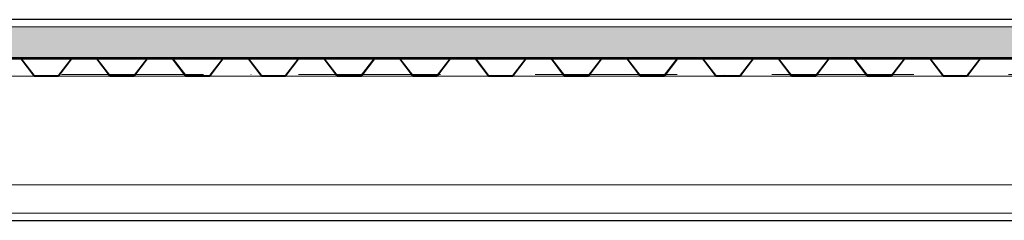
# Model space of a CAD drawing. Header units: millimetres. Extents: x 200776 to 378340, y -23587 to 19113.
# Tile 41 of 61: x 285469 to 287549, y 4675 to 5100. Entities that reach past the tile are written whole.
import ezdxf

# ---------------------------------------------------------------- set-up
doc = ezdxf.new("R2010")
doc.units = ezdxf.units.MM
doc.linetypes.add('Čerchovaná 3mm', pattern=[500, 300, -100, 0, -100])
for name, color, linetype, lineweight in [('CA_NEVHRA1', 3, 'Čerchovaná 3mm', 13), ('CA_PODLAHA', 1, 'Continuous', 25), ('CA_PODLAHA25', 7, 'Continuous', 13), ('CA_POHHRA18', 9, 'Continuous', 9), ('CA_REZY', 1, 'Continuous', 25), ('CA_SRAFY', 9, 'Continuous', 25), ('CA_ZARIZPRED', 8, 'Continuous', 13)]:
    doc.layers.add(name, color=color, linetype=linetype, lineweight=lineweight)

# ---------------------------------------------------------------- blocks, each defined once
blk = doc.blocks.new('ocelová kce final - 11542_003_OK-HALA_TaO-2_ET_AciS_2025-05-29_upr_dwg-2597525-Řez 1 - vestavek V9')
at = {"layer": 'CA_REZY'}
for p, q in [((289409.9999999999, 5099.999999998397), (274064.9999999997, 5099.999999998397)), ((274064.9999999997, 5018.999999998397), (289409.9999999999, 5018.999999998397)), ((285581.1483442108, 5018.999999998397), (285468.8969932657, 5018.999999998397)), ((285471.1995378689, 5016.71378417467), (285497.9420164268, 4981.644068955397)), ((285498.8004621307, 4982.286215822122), (285472.0579835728, 5017.355931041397)), ((285472.0587839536, 5017.356530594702), (285498.8012573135, 4982.286822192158)), ((285551.1987366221, 4982.286814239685), (285577.9412226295, 5017.356539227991)), ((285577.9420164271, 5017.355931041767), (285551.1995378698, 4982.286215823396)), ((285552.0579835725, 4981.644068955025), (285578.8004621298, 5016.713784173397)), ((285624.9999999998, 5018.999999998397), (285581.1928566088, 5018.999999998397)), ((285581.1928566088, 5017.927999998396), (285624.9999999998, 5017.927999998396)), ((285628.8071433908, 5018.999999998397), (285584.9999999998, 5018.999999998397)), ((285584.9999999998, 5018.999999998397), (285584.9999999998, 5017.927999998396)), ((285584.9999999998, 5017.927999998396), (285628.8071433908, 5017.927999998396)), ((285624.9999999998, 5017.927999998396), (285624.9999999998, 5018.999999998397)), ((285741.1483442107, 5018.999999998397), (285628.8969932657, 5018.999999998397)), ((285631.199537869, 5016.71378417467), (285657.9420164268, 4981.644068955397)), ((285658.8004621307, 4982.286215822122), (285632.0579835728, 5017.355931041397)), ((285632.0587839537, 5017.356530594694), (285658.8012573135, 4982.286822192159)), ((285711.1987366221, 4982.286814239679), (285737.9412226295, 5017.356539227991)), ((285737.9420164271, 5017.355931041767), (285711.1995378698, 4982.286215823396)), ((285712.0579835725, 4981.644068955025), (285738.8004621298, 5016.713784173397)), ((285788.8071433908, 5018.999999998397), (285741.1928566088, 5018.999999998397)), ((285741.1928566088, 5017.927999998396), (285788.8071433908, 5017.927999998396)), ((285901.1483442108, 5018.999999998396), (285788.8969932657, 5018.999999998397)), ((285791.199537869, 5016.71378417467), (285817.9420164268, 4981.644068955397)), ((285818.8004621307, 4982.286215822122), (285792.0579835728, 5017.355931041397)), ((285792.0587839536, 5017.356530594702), (285818.8012573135, 4982.286822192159)), ((285871.1987418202, 4982.286821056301), (285897.9412212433, 5017.356537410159)), ((285897.9420164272, 5017.355931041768), (285871.1995378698, 4982.286215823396)), ((285872.0579835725, 4981.644068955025), (285898.8004621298, 5016.713784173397)), ((285948.8071433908, 5018.999999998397), (285901.1928566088, 5018.999999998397)), ((285901.1928566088, 5017.927999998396), (285948.8071433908, 5017.927999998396)), ((286061.1483442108, 5018.999999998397), (285948.8969932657, 5018.999999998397)), ((285951.199537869, 5016.71378417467), (285977.9420164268, 4981.644068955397)), ((285978.8004621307, 4982.286215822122), (285952.0579835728, 5017.355931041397)), ((285952.0587839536, 5017.356530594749), (285978.8012573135, 4982.286822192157)), ((286031.1987366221, 4982.286814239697), (286057.9412224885, 5017.356539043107)), ((286057.9420164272, 5017.355931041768), (286031.1995378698, 4982.286215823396)), ((286032.0579835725, 4981.644068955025), (286058.8004621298, 5016.713784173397)), ((286108.8071433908, 5018.999999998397), (286061.1928566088, 5018.999999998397)), ((286061.1928566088, 5017.927999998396), (286108.8071433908, 5017.927999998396)), ((286221.1483442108, 5018.999999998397), (286108.8969932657, 5018.999999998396)), ((286111.199537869, 5016.71378417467), (286137.9420164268, 4981.644068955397)), ((286138.8004621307, 4982.286215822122), (286112.0579835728, 5017.355931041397)), ((286112.0587839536, 5017.356530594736), (286138.8012573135, 4982.286822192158)), ((286191.1987366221, 4982.286814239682), (286217.9412212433, 5017.356537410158)), ((286217.9420164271, 5017.355931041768), (286191.1995378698, 4982.286215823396)), ((286192.0579835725, 4981.644068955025), (286218.8004621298, 5016.713784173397)), ((286268.8071433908, 5018.999999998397), (286221.1928566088, 5018.999999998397)), ((286221.1928566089, 5017.927999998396), (286268.8071433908, 5017.927999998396)), ((286381.1483442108, 5018.999999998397), (286268.8969932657, 5018.999999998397)), ((286271.199537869, 5016.71378417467), (286297.9420164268, 4981.644068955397)), ((286298.8004621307, 4982.286215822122), (286272.0579835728, 5017.355931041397)), ((286272.0587839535, 5017.356530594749), (286298.8012573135, 4982.286822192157)), ((286351.1987366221, 4982.286814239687), (286377.9412227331, 5017.356539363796)), ((286377.9420164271, 5017.355931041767), (286351.1995378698, 4982.286215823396)), ((286352.0579835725, 4981.644068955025), (286378.8004621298, 5016.713784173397)), ((286428.8071433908, 5018.999999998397), (286381.1928566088, 5018.999999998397)), ((286381.1928566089, 5017.927999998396), (286428.8071433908, 5017.927999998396)), ((286541.1483442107, 5018.999999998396), (286428.8969932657, 5018.999999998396)), ((286431.1995378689, 5016.71378417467), (286457.9420164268, 4981.644068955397)), ((286458.8004621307, 4982.286215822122), (286432.0579835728, 5017.355931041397)), ((286432.0587839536, 5017.356530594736), (286458.8012573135, 4982.286822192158)), ((286511.1987418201, 4982.286821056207), (286537.9412223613, 5017.356538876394)), ((286537.9420164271, 5017.355931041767), (286511.1995378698, 4982.286215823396)), ((286512.0579835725, 4981.644068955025), (286538.8004621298, 5016.713784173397)), ((286584.9999999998, 5018.999999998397), (286541.1928566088, 5018.999999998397)), ((286541.1928566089, 5017.927999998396), (286584.9999999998, 5017.927999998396)), ((286588.8071433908, 5018.999999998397), (286544.9999999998, 5018.999999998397)), ((286544.9999999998, 5018.999999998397), (286544.9999999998, 5017.927999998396)), ((286544.9999999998, 5017.927999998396), (286588.8071433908, 5017.927999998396)), ((286584.9999999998, 5017.927999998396), (286584.9999999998, 5018.999999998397)), ((286701.1483442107, 5018.999999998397), (286588.8969932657, 5018.999999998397)), ((286591.1995378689, 5016.71378417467), (286617.9420164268, 4981.644068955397)), ((286618.8004621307, 4982.286215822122), (286592.0579835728, 5017.355931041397)), ((286592.0587839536, 5017.356530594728), (286618.8012573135, 4982.286822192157)), ((286671.1987366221, 4982.286814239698), (286697.9412224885, 5017.356539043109)), ((286697.9420164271, 5017.355931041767), (286671.1995378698, 4982.286215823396)), ((286672.0579835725, 4981.644068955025), (286698.8004621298, 5016.713784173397)), ((286748.8071433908, 5018.999999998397), (286701.1928566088, 5018.999999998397)), ((286701.1928566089, 5017.927999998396), (286748.8071433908, 5017.927999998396)), ((286861.1483442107, 5018.999999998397), (286748.8969932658, 5018.999999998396)), ((286751.1995378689, 5016.71378417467), (286777.9420164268, 4981.644068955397)), ((286778.8004621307, 4982.286215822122), (286752.0579835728, 5017.355931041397)), ((286752.0587839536, 5017.356530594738), (286778.8012573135, 4982.286822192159)), ((286831.1987366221, 4982.286814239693), (286857.9412212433, 5017.356537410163)), ((286857.9420164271, 5017.355931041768), (286831.1995378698, 4982.286215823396)), ((286832.0579835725, 4981.644068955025), (286858.8004621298, 5016.713784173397)), ((286908.8071433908, 5018.999999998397), (286861.1928566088, 5018.999999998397)), ((286861.1928566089, 5017.927999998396), (286908.8071433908, 5017.927999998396)), ((287021.1483442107, 5018.999999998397), (286908.8969932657, 5018.999999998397)), ((286911.1995378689, 5016.71378417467), (286937.9420164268, 4981.644068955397)), ((286938.8004621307, 4982.286215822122), (286912.0579835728, 5017.355931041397)), ((286912.0587839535, 5017.35653059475), (286938.8012573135, 4982.286822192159)), ((286991.1987366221, 4982.286814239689), (287017.9412227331, 5017.356539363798)), ((287017.9420164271, 5017.355931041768), (286991.1995378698, 4982.286215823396)), ((286992.0579835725, 4981.644068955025), (287018.8004621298, 5016.713784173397)), ((287068.8071433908, 5018.999999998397), (287021.1928566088, 5018.999999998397)), ((287021.1928566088, 5017.927999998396), (287068.8071433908, 5017.927999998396)), ((287181.1483442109, 5018.999999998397), (287068.8969932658, 5018.999999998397)), ((287071.1995378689, 5016.71378417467), (287097.9420164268, 4981.644068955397)), ((287098.8004621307, 4982.286215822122), (287072.0579835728, 5017.355931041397)), ((287072.0587839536, 5017.356530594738), (287098.8012573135, 4982.286822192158)), ((287151.1987418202, 4982.286821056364), (287177.9412233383, 5017.356540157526)), ((287177.9420164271, 5017.355931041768), (287151.1995378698, 4982.286215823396)), ((287152.0579835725, 4981.644068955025), (287178.8004621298, 5016.713784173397)), ((287228.8071433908, 5018.999999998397), (287181.1928566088, 5018.999999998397)), ((287181.1928566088, 5017.927999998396), (287228.8071433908, 5017.927999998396)), ((287341.1483442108, 5018.999999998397), (287228.8969932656, 5018.999999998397)), ((287231.1995378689, 5016.71378417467), (287257.9420164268, 4981.644068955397)), ((287258.8004621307, 4982.286215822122), (287232.0579835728, 5017.355931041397)), ((287232.0587839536, 5017.356530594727), (287258.8012573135, 4982.286822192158)), ((287311.1987366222, 4982.286814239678), (287337.9412224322, 5017.35653896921)), ((287337.9420164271, 5017.355931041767), (287311.1995378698, 4982.286215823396)), ((287312.0579835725, 4981.644068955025), (287338.8004621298, 5016.713784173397)), ((287388.8071433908, 5018.999999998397), (287341.1928566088, 5018.999999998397)), ((287341.1928566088, 5017.927999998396), (287388.8071433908, 5017.927999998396)), ((287501.1483442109, 5018.999999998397), (287388.8969932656, 5018.999999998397)), ((287391.1995378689, 5016.71378417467), (287417.9420164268, 4981.644068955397)), ((287418.8004621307, 4982.286215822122), (287392.0579835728, 5017.355931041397)), ((287392.0587839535, 5017.35653059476), (287418.8012581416, 4982.286821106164)), ((287471.1987366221, 4982.2868142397), (287497.941223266, 5017.356540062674)), ((287497.9420164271, 5017.355931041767), (287471.1995378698, 4982.286215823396)), ((287472.0579835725, 4981.644068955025), (287498.8004621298, 5016.713784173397)), ((287544.9999999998, 5018.999999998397), (287501.1928566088, 5018.999999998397)), ((287501.1928566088, 5017.927999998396), (287544.9999999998, 5017.927999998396)), ((287548.8071433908, 5018.999999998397), (287504.9999999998, 5018.999999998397)), ((287504.9999999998, 5018.999999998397), (287504.9999999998, 5017.927999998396)), ((287504.9999999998, 5017.927999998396), (287548.8071433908, 5017.927999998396)), ((287544.9999999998, 5017.927999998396), (287544.9999999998, 5018.999999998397)), ((285548.8071433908, 4981.071999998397), (285501.1928566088, 4981.071999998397)), ((285501.1928566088, 4979.999999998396), (285548.8071433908, 4979.999999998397)), ((285501.1928666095, 4981.072999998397), (285548.8071447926, 4981.072999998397)), ((285708.8071433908, 4981.071999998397), (285661.1928566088, 4981.071999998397)), ((285661.1928566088, 4979.999999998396), (285708.8071433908, 4979.999999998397)), ((285661.1928666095, 4981.072999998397), (285708.8071447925, 4981.072999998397)), ((285868.8071433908, 4981.071999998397), (285821.1928566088, 4981.071999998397)), ((285821.1928566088, 4979.999999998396), (285868.8071433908, 4979.999999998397)), ((285821.1928666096, 4981.072999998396), (285868.8071348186, 4981.072999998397)), ((286028.8071433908, 4981.071999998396), (285981.1928566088, 4981.071999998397)), ((285981.1928566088, 4979.999999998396), (286028.8071433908, 4979.999999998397)), ((285981.1928666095, 4981.072999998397), (286028.8071445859, 4981.072999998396)), ((286188.8071433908, 4981.071999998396), (286141.1928566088, 4981.071999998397)), ((286141.1928566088, 4979.999999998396), (286188.8071433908, 4979.999999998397)), ((286141.1928666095, 4981.072999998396), (286188.8071445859, 4981.072999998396)), ((286348.8071433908, 4981.071999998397), (286301.1928566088, 4981.071999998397)), ((286301.1928566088, 4979.999999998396), (286348.8071433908, 4979.999999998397)), ((286301.1928666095, 4981.072999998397), (286348.8071445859, 4981.072999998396)), ((286508.8071433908, 4981.071999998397), (286461.1928566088, 4981.071999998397)), ((286461.1928566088, 4979.999999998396), (286508.8071433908, 4979.999999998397)), ((286461.1928666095, 4981.072999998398), (286508.8071348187, 4981.072999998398)), ((286668.8071433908, 4981.071999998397), (286621.1928566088, 4981.071999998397)), ((286621.1928566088, 4979.999999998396), (286668.8071433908, 4979.999999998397)), ((286621.1928666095, 4981.072999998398), (286668.8071445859, 4981.072999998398)), ((286828.8071433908, 4981.071999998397), (286781.1928566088, 4981.071999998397)), ((286781.1928566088, 4979.999999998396), (286828.8071433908, 4979.999999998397)), ((286781.1928666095, 4981.072999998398), (286828.8071445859, 4981.072999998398)), ((286988.8071433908, 4981.071999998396), (286941.1928566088, 4981.071999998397)), ((286941.1928566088, 4979.999999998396), (286988.8071433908, 4979.999999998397)), ((286941.1928666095, 4981.072999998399), (286988.8071445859, 4981.072999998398)), ((287148.8071433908, 4981.071999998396), (287101.1928566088, 4981.071999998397)), ((287101.1928566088, 4979.999999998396), (287148.8071433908, 4979.999999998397)), ((287101.1928666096, 4981.072999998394), (287148.8071348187, 4981.072999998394)), ((287308.8071433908, 4981.071999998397), (287261.1928566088, 4981.071999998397)), ((287261.1928566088, 4979.999999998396), (287308.8071433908, 4979.999999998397)), ((287261.1928666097, 4981.072999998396), (287308.8071445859, 4981.072999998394)), ((287468.8071433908, 4981.071999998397), (287421.1928566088, 4981.071999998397)), ((287421.1928566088, 4979.999999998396), (287468.8071433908, 4979.999999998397)), ((287421.1928666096, 4981.072999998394), (287468.8071445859, 4981.072999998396))]:
    blk.add_line(p, q, dxfattribs=at)
for centre, radius, start, end in [((285468.8071433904, 5014.963999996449), 4.036000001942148, 36.34520984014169, 89.9999999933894), ((285468.8071433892, 5014.963999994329), 2.96400000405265, 36.18153253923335, 90), ((285468.8071433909, 5014.96399999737), 4.037000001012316, 36.34533149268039, 88.7246857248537), ((285581.2644783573, 5014.822381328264), 4.179232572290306, 91.59236247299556, 142.6725672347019), ((285581.1928566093, 5014.963999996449), 4.036000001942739, 90, 143.6547901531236), ((285581.1928566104, 5014.963999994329), 2.964000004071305, 90.00000003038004, 143.8184674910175), ((285628.8071433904, 5014.963999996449), 4.036000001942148, 36.34520984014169, 89.9999999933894), ((285628.8071433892, 5014.963999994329), 2.964000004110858, 36.18153253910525, 90), ((285628.8071433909, 5014.963999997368), 4.037000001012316, 36.34533149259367, 88.7246857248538), ((285741.2644783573, 5014.822381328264), 4.179232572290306, 91.59236247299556, 142.6725672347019), ((285741.1928566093, 5014.963999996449), 4.036000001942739, 90, 143.6547901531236), ((285741.1928566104, 5014.963999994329), 2.964000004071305, 90.00000003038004, 143.8184674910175), ((285788.8071433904, 5014.963999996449), 4.036000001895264, 36.34520984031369, 89.9999999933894), ((285788.8071433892, 5014.963999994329), 2.964000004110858, 36.18153253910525, 90), ((285788.8071433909, 5014.96399999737), 4.037000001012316, 36.34533149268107, 88.72468572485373), ((285901.2644783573, 5014.822381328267), 4.179232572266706, 91.59236247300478, 142.6725985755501), ((285901.1928566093, 5014.963999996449), 4.036000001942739, 90, 143.6547901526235), ((285901.1928566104, 5014.963999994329), 2.964000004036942, 90.00000003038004, 143.818467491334), ((285948.8071433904, 5014.963999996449), 4.036000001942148, 36.34520984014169, 89.9999999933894), ((285948.8071433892, 5014.963999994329), 2.96400000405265, 36.1815325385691, 90), ((285948.8071433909, 5014.963999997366), 4.037000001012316, 36.34533149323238, 88.72468572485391), ((286061.2644783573, 5014.822381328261), 4.179232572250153, 91.59236247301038, 142.6725704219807), ((286061.1928566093, 5014.963999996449), 4.036000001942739, 90, 143.6547901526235), ((286061.1928566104, 5014.963999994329), 2.964000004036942, 90.00000003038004, 143.818467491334), ((286108.8071433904, 5014.963999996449), 4.036000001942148, 36.34520984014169, 89.9999999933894), ((286108.8071433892, 5014.963999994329), 2.96400000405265, 36.18153253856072, 90), ((286108.8071433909, 5014.963999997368), 4.037000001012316, 36.34533149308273, 88.72468572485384), ((286221.2644783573, 5014.822381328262), 4.179232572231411, 91.59236247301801, 142.6725985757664), ((286221.1928566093, 5014.963999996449), 4.036000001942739, 90, 143.6547901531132), ((286221.1928566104, 5014.963999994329), 2.964000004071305, 90.00000002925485, 143.8184674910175), ((286268.8071433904, 5014.963999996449), 4.036000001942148, 36.34520984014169, 89.9999999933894), ((286268.8071433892, 5014.963999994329), 2.96400000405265, 36.1815325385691, 90), ((286268.8071433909, 5014.963999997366), 4.037000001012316, 36.34533149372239, 88.72468572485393), ((286381.2644783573, 5014.822381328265), 4.179232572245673, 91.59236247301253, 142.6725648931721), ((286381.1928566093, 5014.963999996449), 4.036000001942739, 90, 143.6547901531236), ((286381.1928566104, 5014.963999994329), 2.964000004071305, 90.00000002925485, 143.8184674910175), ((286428.8071433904, 5014.963999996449), 4.036000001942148, 36.34520984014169, 89.9999999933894), ((286428.8071433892, 5014.963999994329), 2.96400000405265, 36.18153253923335, 90), ((286428.8071433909, 5014.963999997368), 4.037000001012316, 36.34533149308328, 88.72468572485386), ((286541.2644783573, 5014.822381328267), 4.17923257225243, 91.59236247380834, 142.6725732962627), ((286541.1928566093, 5014.963999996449), 4.036000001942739, 90, 143.6547901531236), ((286541.1928566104, 5014.963999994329), 2.964000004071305, 90.00000002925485, 143.8184674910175), ((286588.8071433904, 5014.963999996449), 4.036000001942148, 36.34520984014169, 89.9999999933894), ((286588.8071433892, 5014.963999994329), 2.96400000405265, 36.18153253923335, 90), ((286588.8071433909, 5014.963999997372), 4.037000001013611, 36.34533149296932, 88.72468572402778), ((286701.2644783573, 5014.822381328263), 4.179232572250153, 91.59236247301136, 142.6725704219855), ((286701.1928566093, 5014.963999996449), 4.036000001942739, 90, 143.6547901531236), ((286701.1928566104, 5014.963999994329), 2.964000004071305, 90.00000002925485, 143.8184674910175), ((286748.8071433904, 5014.963999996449), 4.036000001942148, 36.34520984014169, 89.9999999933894), ((286748.8071433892, 5014.963999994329), 2.96400000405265, 36.18153253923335, 90), ((286748.8071433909, 5014.963999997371), 4.037000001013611, 36.34533149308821, 88.72468572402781), ((286861.2644783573, 5014.822381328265), 4.179232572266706, 91.59236247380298, 142.6725985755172), ((286861.1928566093, 5014.963999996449), 4.036000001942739, 90, 143.6547901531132), ((286861.1928566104, 5014.963999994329), 2.964000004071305, 90.00000002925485, 143.8184674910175), ((286908.8071433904, 5014.963999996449), 4.036000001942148, 36.34520984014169, 89.9999999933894), ((286908.8071433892, 5014.963999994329), 2.96400000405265, 36.18153253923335, 90), ((286908.8071433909, 5014.963999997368), 4.037000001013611, 36.34533149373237, 88.7246857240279), ((287021.2644783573, 5014.822381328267), 4.179232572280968, 91.59236247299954, 142.672564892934), ((287021.1928566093, 5014.963999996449), 4.036000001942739, 90, 143.6547901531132), ((287021.1928566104, 5014.963999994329), 2.964000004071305, 90.00000003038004, 143.8184674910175), ((287068.8071433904, 5014.963999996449), 4.036000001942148, 36.34520984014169, 89.9999999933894), ((287068.8071433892, 5014.963999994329), 2.96400000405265, 36.18153253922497, 90), ((287068.8071433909, 5014.963999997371), 4.037000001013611, 36.3453314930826, 88.72468572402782), ((287181.2644783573, 5014.822381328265), 4.179232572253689, 91.59236247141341, 142.6725512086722), ((287181.1928566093, 5014.963999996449), 4.036000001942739, 90, 143.6547901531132), ((287181.1928566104, 5014.963999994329), 2.964000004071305, 90.00000003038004, 143.8184674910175), ((287228.8071433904, 5014.963999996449), 4.036000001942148, 36.34520984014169, 89.9999999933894), ((287228.8071433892, 5014.963999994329), 2.96400000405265, 36.18153253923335, 90), ((287228.8071433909, 5014.963999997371), 4.037000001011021, 36.34533149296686, 88.72468572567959), ((287341.2644783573, 5014.822381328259), 4.179232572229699, 91.59236247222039, 142.6725716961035), ((287341.1928566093, 5014.963999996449), 4.036000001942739, 90, 143.6547901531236), ((287341.1928566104, 5014.963999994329), 2.964000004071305, 90.00000003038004, 143.8184674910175), ((287388.8071433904, 5014.963999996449), 4.036000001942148, 36.34520984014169, 89.9999999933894), ((287388.8071433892, 5014.963999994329), 2.96400000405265, 36.18153253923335, 90), ((287388.8071433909, 5014.963999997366), 4.037000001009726, 36.34533149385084, 88.72468572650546), ((287501.2644783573, 5014.822381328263), 4.17923257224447, 91.59236247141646, 142.6725528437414), ((287501.1928566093, 5014.963999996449), 4.036000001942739, 90, 143.6547901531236), ((287501.1928566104, 5014.963999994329), 2.964000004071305, 90.00000003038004, 143.8184674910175), ((287548.8071433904, 5014.963999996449), 4.036000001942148, 36.34520984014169, 89.9999999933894), ((287548.8071433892, 5014.963999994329), 2.96400000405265, 36.18153253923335, 90), ((285501.1928566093, 4984.036000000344), 4.036000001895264, 216.3452098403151, 269.999999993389), ((285501.1928566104, 4984.036000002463), 2.96400000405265, 216.181532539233, 269.9999999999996), ((285501.2545744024, 4984.157603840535), 3.085221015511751, 217.3274014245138, 268.8539453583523), ((285548.8071433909, 4984.035999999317), 2.963000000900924, 270.0000271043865, 323.8186608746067), ((285548.8071433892, 4984.036000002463), 2.964000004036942, 270.0000000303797, 323.8184674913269), ((285548.8071433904, 4984.036000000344), 4.036000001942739, 269.9999999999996, 323.6547901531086), ((285661.1928566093, 4984.036000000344), 4.036000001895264, 216.3452098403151, 269.999999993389), ((285661.1928566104, 4984.036000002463), 2.96400000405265, 216.181532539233, 269.9999999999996), ((285661.2545744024, 4984.157603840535), 3.085221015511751, 217.3274014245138, 268.8539453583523), ((285708.8071433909, 4984.035999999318), 2.963000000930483, 270.0000271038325, 323.8186608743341), ((285708.8071433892, 4984.036000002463), 2.964000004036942, 270.0000000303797, 323.8184674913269), ((285708.8071433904, 4984.036000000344), 4.036000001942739, 269.9999999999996, 323.6547901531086), ((285821.1928566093, 4984.036000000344), 4.036000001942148, 216.3452098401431, 269.999999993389), ((285821.1928566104, 4984.036000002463), 2.96400000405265, 216.181532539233, 269.9999999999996), ((285821.2545744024, 4984.157603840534), 3.085221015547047, 217.3274014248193, 268.8539453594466), ((285868.7545515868, 4984.139622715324), 3.067073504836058, 270.982351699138, 322.8363026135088), ((285868.8071433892, 4984.036000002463), 2.964000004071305, 270.0000000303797, 323.8184674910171), ((285868.8071433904, 4984.036000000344), 4.036000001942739, 269.9999999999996, 323.6547901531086), ((285981.1928566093, 4984.036000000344), 4.036000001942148, 216.3452098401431, 269.999999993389), ((285981.1928566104, 4984.036000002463), 2.96400000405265, 216.1815325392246, 269.9999999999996), ((285981.2545744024, 4984.157603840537), 3.085221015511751, 217.3274014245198, 268.853945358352), ((286028.8071433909, 4984.035999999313), 2.963000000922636, 270.0000231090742, 323.8186608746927), ((286028.8071433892, 4984.036000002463), 2.964000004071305, 270.0000000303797, 323.8184674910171), ((286028.8071433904, 4984.036000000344), 4.036000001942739, 269.9999999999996, 323.6547901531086), ((286141.1928566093, 4984.036000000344), 4.036000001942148, 216.3452098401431, 269.999999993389), ((286141.1928566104, 4984.036000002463), 2.96400000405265, 216.1815325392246, 269.9999999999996), ((286141.2545744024, 4984.157603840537), 3.085221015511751, 217.3274014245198, 268.853945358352), ((286188.8071433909, 4984.035999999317), 2.963000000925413, 270.0000231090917, 323.8186608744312), ((286188.8071433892, 4984.036000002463), 2.964000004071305, 270.0000000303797, 323.8184674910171), ((286188.8071433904, 4984.036000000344), 4.036000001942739, 269.9999999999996, 323.6547901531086), ((286301.1928566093, 4984.036000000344), 4.036000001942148, 216.3452098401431, 269.999999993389), ((286301.1928566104, 4984.036000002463), 2.96400000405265, 216.181532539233, 269.9999999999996), ((286301.2545744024, 4984.157603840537), 3.085221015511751, 217.3274014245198, 268.853945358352), ((286348.8071433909, 4984.035999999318), 2.963000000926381, 270.0000231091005, 323.8186608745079), ((286348.8071433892, 4984.036000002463), 2.964000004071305, 270.0000000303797, 323.8184674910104), ((286348.8071433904, 4984.036000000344), 4.036000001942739, 269.9999999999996, 323.6547901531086), ((286461.1928566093, 4984.036000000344), 4.036000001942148, 216.3452098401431, 269.999999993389), ((286461.1928566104, 4984.036000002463), 2.96400000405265, 216.181532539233, 269.9999999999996), ((286461.2545744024, 4984.157603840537), 3.085221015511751, 217.3274014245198, 268.853945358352), ((286508.7545515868, 4984.13962271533), 3.067073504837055, 270.982351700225, 322.8363026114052), ((286508.8071433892, 4984.036000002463), 2.964000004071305, 270.0000000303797, 323.8184674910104), ((286508.8071433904, 4984.036000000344), 4.036000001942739, 269.9999999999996, 323.6547901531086), ((286621.1928566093, 4984.036000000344), 4.036000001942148, 216.3452098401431, 269.999999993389), ((286621.1928566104, 4984.036000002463), 2.96400000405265, 216.181532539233, 269.9999999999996), ((286621.2545744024, 4984.157603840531), 3.085221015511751, 217.3274014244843, 268.8539453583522), ((286668.8071433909, 4984.035999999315), 2.963000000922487, 270.0000231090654, 323.8186608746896), ((286668.8071433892, 4984.036000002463), 2.964000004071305, 270.0000000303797, 323.8184674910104), ((286668.8071433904, 4984.036000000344), 4.036000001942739, 269.9999999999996, 323.6547901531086), ((286781.1928566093, 4984.036000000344), 4.036000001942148, 216.3452098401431, 269.999999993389), ((286781.1928566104, 4984.036000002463), 2.96400000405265, 216.181532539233, 269.9999999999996), ((286781.2545744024, 4984.157603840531), 3.085221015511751, 217.3274014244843, 268.8539453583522), ((286828.8071433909, 4984.035999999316), 2.963000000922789, 270.0000231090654, 323.8186608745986), ((286828.8071433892, 4984.036000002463), 2.964000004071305, 270.0000000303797, 323.8184674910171), ((286828.8071433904, 4984.036000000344), 4.036000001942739, 269.9999999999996, 323.6547901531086), ((286941.1928566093, 4984.036000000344), 4.036000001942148, 216.3452098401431, 269.999999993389), ((286941.1928566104, 4984.036000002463), 2.96400000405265, 216.1815325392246, 269.9999999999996), ((286941.2545744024, 4984.157603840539), 3.085221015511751, 217.3274014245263, 268.8539453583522), ((286988.8071433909, 4984.035999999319), 2.963000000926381, 270.0000231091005, 323.818660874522), ((286988.8071433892, 4984.036000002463), 2.964000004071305, 270.0000000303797, 323.8184674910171), ((286988.8071433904, 4984.036000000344), 4.036000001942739, 269.9999999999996, 323.6547901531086), ((287101.1928566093, 4984.036000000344), 4.036000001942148, 216.3452098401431, 269.999999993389), ((287101.1928566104, 4984.036000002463), 2.96400000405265, 216.1815325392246, 269.9999999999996), ((287101.2545744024, 4984.157603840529), 3.085221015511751, 217.3274014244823, 268.8539453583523), ((287148.7545515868, 4984.13962271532), 3.067073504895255, 270.9823517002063, 322.8363026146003), ((287148.8071433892, 4984.036000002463), 2.964000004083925, 270.0000000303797, 323.8184674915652), ((287148.8071433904, 4984.036000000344), 4.036000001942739, 269.9999999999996, 323.6547901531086), ((287261.1928566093, 4984.036000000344), 4.036000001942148, 216.3452098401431, 269.999999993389), ((287261.1928566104, 4984.036000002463), 2.96400000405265, 216.181532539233, 269.9999999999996), ((287261.2545744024, 4984.157603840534), 3.085221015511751, 217.3274014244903, 268.853945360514), ((287308.8071433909, 4984.035999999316), 2.963000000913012, 270.0000231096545, 323.8186608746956), ((287308.8071433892, 4984.036000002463), 2.964000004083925, 270.0000000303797, 323.8184674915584), ((287308.8071433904, 4984.036000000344), 4.036000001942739, 269.9999999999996, 323.6547901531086), ((287421.1928566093, 4984.036000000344), 4.036000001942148, 216.3452098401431, 269.999999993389), ((287421.1928566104, 4984.036000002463), 2.96400000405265, 216.181532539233, 269.9999999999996), ((287421.2545744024, 4984.157603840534), 3.085221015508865, 217.3274267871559, 268.8539453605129), ((287468.8071433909, 4984.035999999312), 2.963000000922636, 270.0000231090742, 323.8186608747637), ((287468.8071433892, 4984.036000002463), 2.964000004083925, 270.0000000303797, 323.8184674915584), ((287468.8071433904, 4984.036000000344), 4.036000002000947, 269.9999999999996, 323.6547901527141)]:
    blk.add_arc(centre, radius, start, end, dxfattribs=at)
blk = doc.blocks.new('ocelová kce final - ocelová kce final-2597615-Řez 1 - vestavek V9')
blk.add_blockref('ocelová kce final - 11542_003_OK-HALA_TaO-2_ET_AciS_2025-05-29_upr_dwg-2597525-Řez 1 - vestavek V9', (0, 0))

msp = doc.modelspace()

# ---------------------------------------------------------------- hatches: boundary and pattern name
at = {"layer": 'CA_SRAFY', "lineweight": 9}
h = msp.add_hatch(dxfattribs=at)
h.set_pattern_fill('FP_13', color=256, style=0, pattern_type=2)
h.set_pattern_definition([(45, (248519.699, 1115.013), (-359.2102448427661, 359.2102448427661), []), (45, (248663.383, 1115.013), (-359.2102448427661, 359.2102448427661), []), (45, (248950.751, 1115.013), (-215.5261469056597, 502.8943427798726), [203.2, -101.6, 3.353, -98.24700000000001])])
h.paths.add_polyline_path([(236175.2558889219, 5020.000000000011), (246890.0471675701, 5020.000000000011), (246890.0471675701, 5085.000000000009), (205090.0471675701, 5085.000000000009), (205090.0471675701, 5020.000000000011), (235814.0425030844, 5020.000000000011)])
h.paths.add_polyline_path([(289420.0461182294, 5020.000000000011), (289420.0461182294, 5085.000000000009), (274055.0461182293, 5085.000000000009), (274055.0461182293, 5020.000000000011), (289273.6236070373, 5020.000000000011)])
h.paths.add_polyline_path([(273905.0461182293, 5020.000000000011), (273905.0461182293, 5085.000000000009), (265520.0471757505, 5085.000000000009), (265520.0471757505, 5020.000000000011), (273741.448016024, 5020.000000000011)])

# ---------------------------------------------------------------- linework, layer by layer
at = {"layer": 'CA_NEVHRA1'}
msp.add_line((274055.0461182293, 4984.000000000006), (289420.0461182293, 4984.000000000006), dxfattribs=at)
at = {"layer": 'CA_PODLAHA'}
for p, q in [((289420.0461182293, 5100.000000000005), (274055.0461182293, 5100.000000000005)), ((274055.0461182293, 4675.000000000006), (289420.0461182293, 4675.000000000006))]:
    msp.add_line(p, q, dxfattribs=at)
at = {"layer": 'CA_PODLAHA25'}
for p, q in [((289420.0461182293, 5085.000000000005), (274055.0461182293, 5085.000000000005)), ((289420.0461182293, 5020.000000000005), (274055.0461182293, 5020.000000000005)), ((289420.0461182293, 4980.000000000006), (274055.0461182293, 4980.000000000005)), ((289420.0461182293, 4750.000000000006), (274055.0461182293, 4750.000000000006)), ((289420.0461182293, 4690.000000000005), (274055.0461182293, 4690.000000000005))]:
    msp.add_line(p, q, dxfattribs=at)
at = {"layer": 'CA_POHHRA18'}
msp.add_line((274055.0461182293, 5016.000000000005), (289420.0461182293, 5016.000000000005), dxfattribs=at)

# ---------------------------------------------------------------- block references
at = {"layer": 'CA_ZARIZPRED'}
msp.add_blockref('ocelová kce final - ocelová kce final-2597615-Řez 1 - vestavek V9', (0, 0), dxfattribs=at)

doc.saveas('drawing.dxf')
